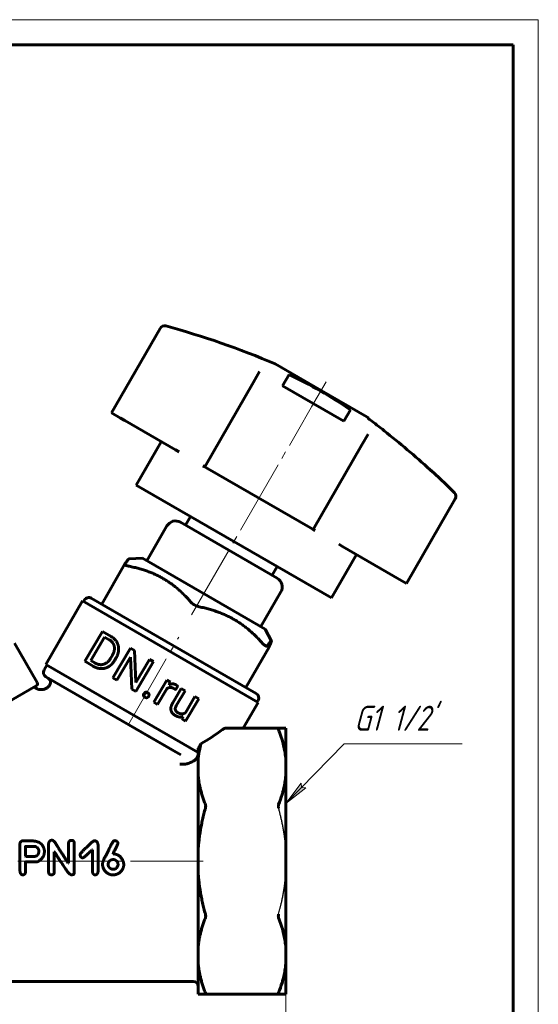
# Model space of a CAD drawing. Header units: millimetres. Extents: x 0 to 210, y 0 to 297.
# Tile 6 of 6: x 107 to 210, y 101 to 297. Entities that reach past the tile are written whole.
import ezdxf

# ---------------------------------------------------------------- set-up
doc = ezdxf.new("R2010")
doc.units = ezdxf.units.MM
for name, pattern in [('K5LT-1', [0]), ('K5LT_AXLED', [19.5, 15, -1.5, 1.5, -1.5]), ('K5LT_BASIC', [0]), ('K5LT_THIN', [0])]:
    doc.linetypes.add(name, pattern=pattern)
doc.layers.add('Системный слой', color=7, linetype='Continuous')
doc.layers.add('Системный слой (1)', color=251, linetype='Continuous', true_color=0x6c6c6c)
doc.styles.add('KDIMTEXTSTYLE', font='txt', dxfattribs={"width": 0.96, "oblique": 15, "height": 5})
doc.styles.add('KTEXTSTYLE', font='txt', dxfattribs={"width": 0.96, "height": 5})
doc.dimstyles.new('KDIMSTYLE (1.00)', dxfattribs={"dimtxt": 5, "dimasz": 1, "dimexe": 2, "dimexo": 0, "dimgap": 1, "dimtad": 1, "dimtxsty": 'KDIMTEXTSTYLE', "dimsah": 1, "dimcen": 0, "dimdle": 1, "dimadec": 0, "dimazin": 0, "dimtfac": 0.667, "dimtmove": 0, "dimatfit": 3, "dimfxl": 1, "dimtvp": 1, "dimtolj": 1, "dimtzin": 0, "dimarcsym": 0})

# ---------------------------------------------------------------- blocks, each defined once
blk = doc.blocks.new('U0')
at = {"layer": 'Системный слой (1)', "color": 143, "linetype": 'K5LT_BASIC', "lineweight": 60, "true_color": 0x33acca}
for p, q in [((149.27, 192.97), (129.78, 204.22)), ((168.76, 181.72), (149.27, 192.97))]:
    blk.add_line(p, q, dxfattribs=at)
blk = doc.blocks.new('U1')
at = {"layer": 'Системный слой (1)', "color": 143, "linetype": 'K5LT_BASIC', "lineweight": 60, "true_color": 0x33acca}
for p, q in [((188.65, 207.13), (190.22, 205.67)), ((190.22, 205.67), (191.76, 204.18)), ((191.76, 204.18), (193.28, 202.68))]:
    blk.add_line(p, q, dxfattribs=at)
blk.add_arc((79.7, 89.12), 160.62, 53.0996, 53.245, dxfattribs=at)
blk = doc.blocks.new('U9')
at = {"layer": 'Системный слой (1)', "color": 143, "linetype": 'K5LT_BASIC', "lineweight": 60, "true_color": 0x33acca}
for p, q in [((112.58, 164.41), (112.58, 164.42)), ((112.58, 164.42), (112.58, 164.42)), ((112.58, 164.42), (112.58, 164.42)), ((112.58, 164.42), (112.58, 164.42)), ((112.58, 164.42), (112.58, 164.42)), ((112.58, 164.4), (112.58, 164.41)), ((112.58, 164.41), (112.58, 164.41)), ((112.58, 164.41), (112.58, 164.41)), ((112.58, 164.41), (112.58, 164.41)), ((112.58, 164.41), (112.58, 164.41)), ((112.58, 164.41), (112.58, 164.41)), ((112.58, 164.41), (112.58, 164.41)), ((112.58, 164.41), (112.58, 164.41)), ((112.58, 164.41), (112.58, 164.41)), ((112.58, 164.41), (112.58, 164.41)), ((112.58, 164.39), (112.58, 164.4)), ((112.58, 164.4), (112.58, 164.4)), ((112.58, 164.4), (112.58, 164.4)), ((112.58, 164.4), (112.58, 164.4)), ((112.58, 164.4), (112.58, 164.4)), ((112.58, 164.4), (112.58, 164.4)), ((112.58, 164.39), (112.58, 164.39)), ((112.58, 164.39), (112.58, 164.39)), ((112.58, 164.39), (112.58, 164.39)), ((112.58, 164.39), (112.58, 164.39)), ((112.58, 164.39), (112.58, 164.39)), ((112.58, 164.39), (112.58, 164.39)), ((112.58, 164.39), (112.58, 164.39)), ((112.58, 164.39), (112.58, 164.39)), ((112.58, 164.39), (112.58, 164.39)), ((112.58, 164.39), (112.58, 164.39))]:
    blk.add_line(p, q, dxfattribs=at)
blk = doc.blocks.new('U11')
at = {"layer": 'Системный слой (1)', "color": 143, "linetype": 'K5LT_BASIC', "lineweight": 60, "true_color": 0x33acca}
for p, q in [((127.52, 188.48), (127.53, 188.49)), ((127.53, 188.4), (127.52, 188.48)), ((127.52, 188.48), (127.52, 188.48)), ((127.53, 188.5), (127.54, 188.51)), ((127.53, 188.49), (127.53, 188.5)), ((127.54, 188.51), (127.54, 188.52)), ((127.54, 188.52), (127.54, 188.52)), ((127.54, 188.52), (127.54, 188.52)), ((127.59, 188.33), (127.53, 188.4)), ((127.63, 188.3), (127.59, 188.33)), ((127.65, 188.28), (127.63, 188.3)), ((127.67, 188.27), (127.65, 188.28)), ((127.76, 188.23), (127.67, 188.27)), ((127.67, 188.27), (127.67, 188.27)), ((127.96, 188.15), (127.76, 188.23)), ((128.08, 188.11), (127.96, 188.15)), ((128.15, 188.1), (128.08, 188.11)), ((128.18, 188.09), (128.15, 188.1)), ((128.2, 188.08), (128.18, 188.09)), ((128.21, 188.08), (128.2, 188.08)), ((128.37, 188.05), (128.21, 188.08))]:
    blk.add_line(p, q, dxfattribs=at)
blk = doc.blocks.new('D1')
at = {"layer": 'Системный слой (1)'}
for points in [[(54.64, 83.91), (59.64, 84.57), (59.14, 83.91), (59.64, 83.25)], [(154.64, 83.25), (159.64, 83.91), (154.64, 84.57), (155.14, 83.91)]]:
    blk.add_hatch(color=7, dxfattribs=at).paths.add_polyline_path(points)
at = {"layer": 'Системный слой (1)', "color": 7, "linetype": 'K5LT_THIN', "lineweight": 18, "true_color": 0xffffff}
for p, q in [((54.64, 108.25), (54.64, 81.91)), ((159.64, 102.73), (159.64, 81.91)), ((54.64, 83.91), (59.64, 84.57)), ((59.64, 84.57), (59.14, 83.91)), ((155.14, 83.91), (154.64, 84.57)), ((154.64, 84.57), (159.64, 83.91)), ((59.64, 83.25), (54.64, 83.91)), ((54.64, 83.91), (159.64, 83.91)), ((59.14, 83.91), (59.64, 83.25)), ((159.64, 83.91), (154.64, 83.25)), ((154.64, 83.25), (155.14, 83.91))]:
    blk.add_line(p, q, dxfattribs=at)
blk.add_wipeout([(102.19, 84.91), (102.19, 92.29), (111.69, 92.29), (111.69, 84.91)]).dxf.layer = 'Системный слой (1)'
at = {"layer": 'Системный слой (1)', "color": 7, "insert": (102.19, 91.5), "char_height": 5, "attachment_point": 1, "style": 'KTEXTSTYLE'}
blk.add_mtext('\\fArial|b0|c204|p34;\\H5.0;\\W1.000;\\Q15;\\fGOST Type AU|b0|i0|c204|p34;\\Q15;\\W0.960;105', dxfattribs=at)
blk = doc.blocks.new('KDIMARROW_01')
at = {"layer": 'Системный слой'}
blk.add_hatch(color=0, dxfattribs=at).paths.add_polyline_path([(0, 0), (-5, 0.66), (-4.5, 0), (-5, -0.66)])
at = {"layer": 'Системный слой', "color": 0, "linetype": 'K5LT_THIN', "lineweight": 18}
for p, q in [((-4.5, 0), (-5, 0.66)), ((-5, 0.66), (0, 0)), ((0, 0), (-5, -0.66)), ((-5, -0.66), (-4.5, 0))]:
    blk.add_line(p, q, dxfattribs=at)
at = {"layer": 'Системный слой (1)', "color": 0, "linetype": 'K5LT_THIN', "lineweight": 18}
blk.add_line((112.48, 129.25), (111.48, 129.25), dxfattribs=at)
blk = doc.blocks.new('U12')
at = {"layer": 'Системный слой (1)'}
blk.add_hatch(color=7, dxfattribs=at).paths.add_polyline_path([(159.64, 140.73), (163.6, 143.86), (162.78, 143.96), (162.66, 144.78)])
at = {"layer": 'Системный слой (1)', "color": 7, "linetype": 'K5LT_THIN', "lineweight": 18, "true_color": 0xffffff}
for p, q in [((171.26, 152.66), (159.64, 140.73)), ((171.26, 152.66), (194.8, 152.66)), ((159.64, 140.73), (162.66, 144.78)), ((163.6, 143.86), (159.64, 140.73)), ((162.66, 144.78), (162.78, 143.96)), ((162.78, 143.96), (163.6, 143.86))]:
    blk.add_line(p, q, dxfattribs=at)
at = {"layer": 'Системный слой (1)', "color": 7, "insert": (173.26, 160.25), "char_height": 5, "attachment_point": 1, "style": 'KTEXTSTYLE'}
blk.add_mtext("\\fArial|b0|c204|p34;\\H5.0;\\W1.000;\\Q15;\\fGOST Type AU|b0|i0|c204|p34;\\Q15;\\W0.960;G1 1/2'", dxfattribs=at)
blk = doc.blocks.new('U13')
at = {"color": 7, "linetype": 'K5LT_THIN', "lineweight": 18, "true_color": 0xffffff}
for p, q in [((0, 297), (210, 297)), ((210, 297), (210, 0))]:
    blk.add_line(p, q, dxfattribs=at)
at = {"color": 143, "linetype": 'K5LT_BASIC', "lineweight": 60, "true_color": 0x33acca}
for p, q in [((20, 292), (205, 292)), ((205, 292), (205, 5))]:
    blk.add_line(p, q, dxfattribs=at)

msp = doc.modelspace()

# ---------------------------------------------------------------- linework, layer by layer
at = {"layer": 'Системный слой (1)', "color": 143, "linetype": 'K5LT_BASIC', "lineweight": 60, "true_color": 0x33acca}
for p, q in [((124.825, 218.631), (134.55, 235.475)), ((157.508, 228.372), (166.658, 223.089)), ((154.397, 226.851), (153.169, 224.725)), ((154.397, 226.851), (153.169, 224.725)), ((158.969, 224.033), (160.276, 226.295)), ((153.169, 224.725), (143.445, 207.881)), ((171.225, 216.957), (158.969, 224.033)), ((166.658, 223.089), (175.809, 217.806)), ((124.825, 218.631), (126.671, 217.566)), ((172.535, 219.226), (171.225, 216.957)), ((126.671, 217.566), (127.482, 217.097)), ((127.482, 217.097), (137.612, 211.249)), ((176.099, 217.499), (176.135, 217.561)), ((174.82, 212.225), (176.047, 214.351)), ((174.82, 212.225), (176.047, 214.351)), ((129.784, 204.221), (134.784, 212.881)), ((165.095, 195.381), (174.82, 212.225)), ((137.612, 211.249), (138.32, 210.84)), ((143.076, 208.094), (143.445, 207.881)), ((143.445, 207.881), (144.009, 207.556)), ((144.009, 207.556), (164.531, 195.707)), ((188.654, 207.128), (188.626, 207.08)), ((183.715, 184.631), (193.439, 201.475)), ((157.91, 185.673), (138.629, 196.805)), ((139.61, 196.239), (140.61, 197.971)), ((131.897, 189.145), (135.897, 196.073)), ((164.531, 195.707), (165.095, 195.381)), ((165.095, 195.381), (165.464, 195.168)), ((170.219, 192.423), (170.928, 192.014)), ((170.928, 192.014), (181.057, 186.166)), ((122.901, 180.482), (127.537, 188.511)), ((131.021, 189.651), (128.356, 189.524)), ((131.021, 189.651), (155.519, 175.507)), ((168.755, 181.721), (173.755, 190.381)), ((156.93, 186.239), (157.93, 187.971)), ((181.057, 186.166), (181.869, 185.697)), ((181.869, 185.697), (183.715, 184.631)), ((154.643, 176.013), (158.643, 182.941)), ((111.775, 168.468), (119.091, 181.141)), ((119.091, 181.141), (154.114, 160.921)), ((119.282, 181.031), (119.449, 181.32)), ((153.724, 162.686), (120.815, 181.686)), ((119.553, 169.097), (123.084, 175.05)), ((123.084, 175.05), (124.765, 174.053)), ((155.519, 175.507), (156.742, 173.135)), ((120.72, 169.274), (123.488, 173.942)), ((123.488, 173.942), (124.404, 173.399)), ((110.029, 164.892), (105.529, 172.686)), ((125.128, 165.791), (128.659, 171.744)), ((128.659, 171.744), (129.448, 171.276)), ((129.448, 171.276), (129.721, 164.885)), ((151.639, 163.891), (156.274, 171.92)), ((119.553, 169.097), (121.201, 168.12)), ((120.72, 169.274), (121.546, 168.784)), ((124.752, 169.819), (124.958, 170.167)), ((125.518, 169.34), (125.743, 169.72)), ((125.918, 165.322), (128.638, 169.91)), ((128.638, 169.91), (128.915, 163.545)), ((129.704, 163.077), (133.235, 169.03)), ((129.721, 164.885), (132.454, 169.493)), ((132.454, 169.493), (133.235, 169.03)), ((111.965, 168.358), (111.399, 167.377)), ((111.775, 168.468), (142.139, 150.937)), ((111.765, 166.011), (138.715, 150.452)), ((112.198, 165.761), (137.632, 151.078)), ((125.128, 165.791), (125.918, 165.322)), ((133.294, 160.948), (135.918, 165.372)), ((135.918, 165.372), (136.654, 164.935)), ((136.654, 164.935), (136.363, 164.417)), ((101.186, 159.209), (109.846, 164.209)), ((128.915, 163.545), (129.704, 163.077)), ((134.051, 160.499), (135.913, 163.639)), ((137.061, 160.802), (138.769, 163.681)), ((137.654, 163.425), (138.071, 164.128)), ((137.83, 160.375), (139.525, 163.232)), ((138.769, 163.681), (139.525, 163.232)), ((133.294, 160.948), (134.051, 160.499)), ((139.588, 158.846), (141.496, 162.063)), ((139.629, 157.191), (142.253, 161.615)), ((141.496, 162.063), (142.253, 161.615)), ((153.923, 161.031), (154.09, 161.32)), ((151.146, 155.78), (154.114, 160.921)), ((139.152, 158.065), (138.909, 157.617)), ((138.909, 157.617), (139.629, 157.191)), ((158.19, 155.78), (147.7, 155.78)), ((158.19, 155.78), (159.639, 155.78)), ((159.639, 155.78), (159.639, 149.547)), ((142.139, 149.547), (142.139, 151.78)), ((142.139, 146.475), (142.139, 149.547)), ((159.639, 149.547), (159.639, 146.475)), ((142.139, 131.427), (142.139, 146.475)), ((159.639, 146.475), (159.639, 131.427)), ((106.583, 127.539), (106.559, 132.688)), ((108.589, 133.306), (107.163, 133.306)), ((109.644, 132.213), (107.743, 132.213)), ((112.319, 127.031), (112.319, 132.778)), ((116.28, 128.842), (116.28, 132.75)), ((117.416, 126.874), (117.416, 132.778)), ((121.046, 131.509), (120.941, 131.509)), ((121.046, 127.216), (121.046, 131.509)), ((122.163, 127.164), (122.163, 132.55)), ((107.771, 130.178), (107.719, 130.23)), ((109.221, 130.178), (107.771, 130.178)), ((113.427, 127.031), (113.427, 131.138)), ((113.479, 131.138), (113.427, 131.138)), ((119.144, 129.945), (119.068, 129.945)), ((125.167, 130.696), (125.167, 130.72)), ((125.191, 130.696), (125.167, 130.696)), ((125.377, 129.574), (125.22, 129.574)), ((142.139, 127.082), (142.139, 131.427)), ((159.639, 131.427), (159.639, 127.082)), ((107.719, 127.197), (107.719, 129.094)), ((109.934, 129.094), (107.719, 129.094)), ((116.28, 128.842), (116.227, 128.842)), ((124.202, 128.509), (124.202, 128.661)), ((126.156, 128.457), (126.156, 128.609)), ((116.993, 126.565), (116.812, 126.565)), ((142.139, 112.034), (142.139, 127.082)), ((159.639, 127.082), (159.639, 112.034)), ((142.139, 108.962), (142.139, 112.034)), ((159.639, 112.034), (159.639, 108.962)), ((142.139, 102.729), (142.139, 108.962)), ((159.639, 108.962), (159.639, 102.729)), ((141.139, 105.255), (73.139, 105.255)), ((143.588, 102.729), (142.139, 102.729)), ((143.588, 102.729), (158.19, 102.729)), ((159.639, 102.729), (158.19, 102.729))]:
    msp.add_line(p, q, dxfattribs=at)
at = {"layer": 'Системный слой (1)', "color": 30, "linetype": 'K5LT_AXLED', "lineweight": 18, "true_color": 0xff8000}
for p, q in [((164.77, 219.818), (167.658, 224.821)), ((140.835, 178.362), (166.31, 222.486)), ((128.286, 156.626), (138.27, 173.918)), ((70.139, 129.255), (143.139, 129.255))]:
    msp.add_line(p, q, dxfattribs=at)
at = {"layer": 'Системный слой (1)', "color": 143, "linetype": 'K5LT_BASIC', "lineweight": 60, "true_color": 0x33acca}
for centre, radius, start, end in [((135.416, 234.975), 1, 75.00526, 150), ((94.117, 80.791), 160.619, 66.75497, 75.00526), ((192.573, 201.975), 1, 330, 44.99474), ((137.629, 195.073), 2, 60, 150), ((156.91, 183.941), 2, 330, 60), ((120.315, 180.82), 1, 60, 150), ((112.265, 166.877), 1, 150, 240), ((109.596, 164.642), 0.5, 300, 30), ((111.698, 164.895), 1, 331.37687, 60), ((153.224, 161.82), 1, 330, 60), ((141.139, 104.255), 1, 0, 90)]:
    msp.add_arc(centre, radius, start, end, dxfattribs=at)
msp.add_ellipse((134.141, 166.768), major_axis=(24.765, 14.298), ratio=0.5773503, start_param=4.7231801, end_param=4.9059708, dxfattribs=at)
for points, knots in [([(160.276, 226.295), (162.448, 225.241), (164.555, 224.129), (168.58, 221.805), (170.566, 220.557), (172.535, 219.226)], [-0.7024362, -0.7024362, -0.7024362, -0.7024362, 0, 0, 0.691763, 0.691763, 0.691763, 0.691763]), ([(176.099, 217.499), (176.098, 217.498), (176.1, 217.495), (176.111, 217.484), (176.12, 217.476), (176.145, 217.454), (176.16, 217.442), (176.19, 217.418), (176.204, 217.407), (176.227, 217.389), (176.236, 217.382), (176.246, 217.374), (176.248, 217.373), (176.251, 217.371), (176.252, 217.37), (176.254, 217.368), (176.255, 217.368), (176.257, 217.366), (176.258, 217.365), (176.26, 217.363), (176.262, 217.362), (176.27, 217.356), (176.276, 217.352), (176.299, 217.334), (176.317, 217.32), (176.335, 217.307)], [-0.085378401, -0.085378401, -0.085378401, -0.085378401, -0.077721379, -0.077721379, -0.068312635, -0.068312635, -0.059572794, -0.059572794, -0.053082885, -0.053082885, -0.049608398, -0.049608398, -0.048809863, -0.048809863, -0.048378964, -0.048378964, -0.048056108, -0.048056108, -0.047650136, -0.047650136, -0.046964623, -0.046964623, -0.044664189, -0.044664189, -0.037934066, -0.037934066, -0.037934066, -0.037934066]), ([(188.395, 207.28), (185.418, 210.016), (182.353, 212.623), (178.279, 215.832), (177.308, 216.578), (176.335, 217.307)], [89.4423482, 89.4423482, 89.4423482, 89.4423482, 90.5598065, 90.5598065, 90.9075225, 90.9075225, 90.9075225, 90.9075225]), ([(188.395, 207.28), (188.409, 207.268), (188.422, 207.256), (188.453, 207.228), (188.47, 207.212), (188.514, 207.173), (188.538, 207.151), (188.58, 207.115), (188.597, 207.101), (188.62, 207.083), (188.626, 207.079), (188.626, 207.08)], [-0.047725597, -0.047725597, -0.047725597, -0.047725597, -0.042303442, -0.042303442, -0.03501585, -0.03501585, -0.023205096, -0.023205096, -0.011447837, -0.011447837, 0, 0, 0, 0]), ([(142.371, 179.964), (142.315, 179.975), (142.259, 179.989), (141.94, 180.076), (141.666, 180.192), (141.177, 180.474), (140.942, 180.652), (140.713, 180.881), (140.675, 180.922), (140.639, 180.964)], [0.8632766, 0.8632766, 0.8632766, 0.8632766, 0.8813959, 0.8813959, 0.96603578, 0.96603578, 1.05067566, 1.05067566, 1.06879496, 1.06879496, 1.06879496, 1.06879496]), ([(155.912, 172.146), (155.901, 172.132), (155.889, 172.12), (155.812, 172.067), (155.708, 172.085), (155.452, 172.233), (155.291, 172.368), (155.082, 172.586), (155.045, 172.626), (155.007, 172.668)], [0.8632766, 0.8632766, 0.8632766, 0.8632766, 0.8813959, 0.8813959, 0.96603578, 0.96603578, 1.05067566, 1.05067566, 1.06879496, 1.06879496, 1.06879496, 1.06879496]), ([(112.573, 164.411), (112.569, 164.404), (112.565, 164.397), (112.549, 164.372), (112.538, 164.354), (112.503, 164.302), (112.479, 164.269), (112.405, 164.173), (112.353, 164.112), (112.236, 163.992), (112.171, 163.933), (112.033, 163.824), (111.96, 163.774), (111.81, 163.685), (111.733, 163.645), (111.574, 163.578), (111.493, 163.549), (111.325, 163.501), (111.239, 163.483), (111.063, 163.457), (110.974, 163.45), (110.797, 163.448), (110.71, 163.452), (110.539, 163.473), (110.455, 163.489), (110.292, 163.531), (110.212, 163.557), (110.05, 163.621), (109.968, 163.661), (109.808, 163.75), (109.731, 163.8), (109.597, 163.901), (109.542, 163.951), (109.485, 164)], [0.2050554, 0.2050554, 0.2050554, 0.2050554, 0.3239241, 0.3239241, 0.6289675, 0.6289675, 1.2201728, 1.2201728, 2.3648216, 2.3648216, 3.6253625, 3.6253625, 4.8857774, 4.8857774, 6.1241059, 6.1241059, 7.3547765, 7.3547765, 8.6243336, 8.6243336, 9.8995376, 9.8995376, 11.1540957, 11.1540957, 12.3652664, 12.3652664, 13.5683983, 13.5683983, 14.8691897, 14.8691897, 16.1900489, 16.1900489, 17.2624996, 17.2624996, 17.2624996, 17.2624996]), ([(147.7, 155.78), (147.68, 155.78), (147.628, 155.777), (147.552, 155.763), (147.456, 155.736), (147.34, 155.691), (147.184, 155.61), (147.067, 155.532), (147.006, 155.487)], [0, 0, 0, 0, 0.8625015, 2.265289, 3.1502656, 4.6639957, 6.7326978, 9, 9, 9, 9]), ([(158.19, 155.487), (158.171, 155.535), (158.144, 155.618), (158.131, 155.704), (158.14, 155.755), (158.162, 155.777), (158.181, 155.78), (158.19, 155.78)], [0, 0, 0, 0, 2.1094875, 4.000259, 5.5309665, 7.0446754, 8, 8, 8, 8]), ([(159.639, 149.547), (159.602, 149.975), (159.502, 150.796), (159.268, 152.033), (158.936, 153.346), (158.561, 154.506), (158.284, 155.246), (158.19, 155.487)], [0, 0, 0, 0, 1.7084993, 3.2765237, 4.9556524, 7.0022698, 8, 8, 8, 8]), ([(142.663, 152.625), (142.555, 152.195), (142.386, 151.425), (142.225, 150.401), (142.161, 149.803), (142.139, 149.547)], [0, 0, 0, 0, 2.5071501, 4.5071221, 6, 6, 6, 6]), ([(142.139, 150.507), (142.139, 150.427), (142.126, 150.343), (142.069, 150.141), (142.018, 150.027), (141.869, 149.779), (141.761, 149.644), (141.483, 149.374), (141.311, 149.254), (141.139, 149.173)], [-0.19448688, -0.19448688, -0.19448688, -0.19448688, -0.16361433, -0.16361433, -0.12206073, -0.12206073, -0.0675754, -0.0675754, -0.00000538, -0.00000538, -0.00000538, -0.00000538]), ([(140.36, 148.808), (140.324, 148.792), (140.282, 148.774), (140.219, 148.75), (140.17, 148.733), (140.107, 148.713), (140.024, 148.689), (139.954, 148.672), (139.849, 148.649), (139.769, 148.635), (139.654, 148.618), (139.577, 148.609), (139.496, 148.602), (139.407, 148.594), (139.316, 148.59), (139.201, 148.586), (139.099, 148.585), (138.951, 148.586), (138.822, 148.591), (138.668, 148.598), (138.578, 148.604), (138.511, 148.609)], [0, 0, 0, 0, 1.8491767, 2.1130403, 2.9434352, 4.0925735, 4.7495921, 6.2819796, 6.7075646, 8.566839, 9.0610342, 10.614682, 11.1701621, 11.7337935, 13.5615426, 14.2024066, 15.5361519, 16.9180237, 19.0465639, 19.7693312, 22, 22, 22, 22]), ([(158.19, 140.535), (158.451, 141.203), (158.767, 142.118), (159.127, 143.414), (159.359, 144.427), (159.537, 145.491), (159.613, 146.179), (159.639, 146.475)], [0, 0, 0, 0, 2.7342902, 3.7323041, 5.256591, 6.8212581, 8, 8, 8, 8]), ([(143.588, 140.535), (143.624, 140.443), (143.643, 140.329), (143.643, 140.091), (143.624, 139.958), (143.588, 139.828)], [0.46720289, 0.46720289, 0.46720289, 0.46720289, 0.505865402, 0.505865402, 0.544527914, 0.544527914, 0.544527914, 0.544527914]), ([(158.19, 139.828), (158.171, 139.894), (158.147, 140.008), (158.135, 140.148), (158.134, 140.245), (158.14, 140.338), (158.157, 140.437), (158.178, 140.504), (158.19, 140.535)], [0, 0, 0, 0, 2.3469106, 3.9240502, 4.9299852, 5.9203312, 7.4602148, 9, 9, 9, 9]), ([(143.588, 118.681), (143.624, 118.551), (143.643, 118.418), (143.643, 118.18), (143.624, 118.066), (143.588, 117.974)], [0.46720289, 0.46720289, 0.46720289, 0.46720289, 0.505865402, 0.505865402, 0.544527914, 0.544527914, 0.544527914, 0.544527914]), ([(158.19, 117.974), (158.173, 118.016), (158.149, 118.103), (158.135, 118.229), (158.134, 118.333), (158.141, 118.442), (158.159, 118.559), (158.18, 118.647), (158.19, 118.681)], [0, 0, 0, 0, 2.0892696, 3.9240502, 4.9299852, 5.9203312, 7.7916595, 9, 9, 9, 9]), ([(159.639, 112.034), (159.602, 112.462), (159.502, 113.283), (159.268, 114.52), (158.936, 115.833), (158.561, 116.993), (158.284, 117.733), (158.19, 117.974)], [0, 0, 0, 0, 1.7084993, 3.2765237, 4.9556524, 7.0022698, 8, 8, 8, 8]), ([(158.19, 103.022), (158.451, 103.689), (158.767, 104.604), (159.127, 105.901), (159.359, 106.914), (159.537, 107.978), (159.613, 108.666), (159.639, 108.962)], [0, 0, 0, 0, 2.7342902, 3.7323041, 5.256591, 6.8212581, 8, 8, 8, 8]), ([(143.588, 103.022), (143.624, 102.93), (143.643, 102.854), (143.643, 102.755), (143.624, 102.729), (143.588, 102.729)], [0.46720289, 0.46720289, 0.46720289, 0.46720289, 0.505865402, 0.505865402, 0.544527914, 0.544527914, 0.544527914, 0.544527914]), ([(158.19, 102.729), (158.173, 102.729), (158.154, 102.737), (158.138, 102.766), (158.133, 102.803), (158.139, 102.864), (158.159, 102.938), (158.18, 102.997), (158.19, 103.022)], [0, 0, 0, 0, 2.0892696, 3.1542413, 4.5001553, 5.9203312, 7.7916595, 9, 9, 9, 9])]:
    msp.add_open_spline(points, degree=3, knots=knots, dxfattribs=at)
for points, weights in [([(127.545, 188.524), (128.242, 189.518), (128.356, 189.524)], [1.42523797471, 1.50691174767, 1.51130280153]), ([(140.639, 180.964), (135.712, 186.594), (128.372, 188.046)], [1.72866350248, 1.93804384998, 1.72866350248]), ([(155.007, 172.668), (149.895, 178.406), (142.371, 179.964)], [1.73808638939, 1.94860806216, 1.73808638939]), ([(156.742, 173.135), (156.684, 173.247), (155.912, 172.146)], [1.51130283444, 1.51619253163, 1.42523797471]), ([(156.281, 171.933), (156.794, 173.035), (156.742, 173.135)], [1.42523797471, 1.50691205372, 1.51130283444]), ([(142.139, 146.475), (142.386, 143.609), (143.588, 140.535)], [1, 1.03310338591, 1.04255446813]), ([(143.588, 139.828), (142.386, 135.479), (142.139, 131.427)], [1.04255446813, 1.03310338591, 1]), ([(142.139, 127.082), (142.386, 123.03), (143.588, 118.681)], [1, 1.03310338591, 1.04255446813]), ([(143.588, 117.974), (142.386, 114.9), (142.139, 112.034)], [1.04255446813, 1.03310338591, 1]), ([(142.139, 108.962), (142.386, 106.096), (143.588, 103.022)], [1, 1.03310338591, 1.04255446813])]:
    msp.add_rational_spline(points, weights, degree=2, dxfattribs=at)
for points, degree in [([(125.417, 172.026), (125.274, 172.871), (124.404, 173.399)], 2), ([(125.935, 172.895), (125.542, 173.593), (124.765, 174.053)], 2), ([(126.277, 171.371), (126.328, 172.198), (125.935, 172.895)], 2), ([(124.958, 170.167), (125.56, 171.181), (125.417, 172.026)], 2), ([(125.743, 169.72), (126.227, 170.544), (126.277, 171.371)], 2), ([(156.274, 171.92), (156.277, 171.924), (156.279, 171.928), (156.281, 171.933)], 3), ([(123.293, 168.511), (124.133, 168.776), (124.752, 169.819)], 2), ([(124.317, 168.057), (125.018, 168.498), (125.518, 169.34)], 2), ([(121.201, 168.12), (122.008, 167.652), (122.812, 167.634)], 2), ([(121.546, 168.784), (122.453, 168.246), (123.293, 168.511)], 2), ([(122.812, 167.634), (123.616, 167.616), (124.317, 168.057)], 2), ([(131.625, 162.915), (131.431, 162.853), (131.315, 162.657)], 2), ([(132.052, 162.838), (131.819, 162.976), (131.625, 162.915)], 2), ([(135.913, 163.639), (136.555, 164.115), (137.299, 163.674)], 2), ([(137.77, 164.384), (137.087, 164.789), (136.363, 164.417)], 2), ([(137.299, 163.674), (137.499, 163.555), (137.654, 163.425)], 2), ([(138.071, 164.128), (137.991, 164.253), (137.77, 164.384)], 2), ([(131.315, 162.657), (131.203, 162.469), (131.245, 162.273)], 2), ([(131.245, 162.273), (131.286, 162.077), (131.519, 161.939)], 2), ([(131.519, 161.939), (131.752, 161.801), (131.948, 161.856)], 2), ([(131.948, 161.856), (132.144, 161.911), (132.255, 162.099)], 2), ([(132.329, 162.498), (132.286, 162.7), (132.052, 162.838)], 2), ([(132.255, 162.099), (132.372, 162.295), (132.329, 162.498)], 2), ([(137.061, 160.802), (136.588, 159.994), (136.714, 159.364)], 2), ([(136.714, 159.364), (136.841, 158.734), (137.548, 158.314)], 2), ([(138.052, 158.884), (137.234, 159.369), (137.83, 160.375)], 2), ([(137.548, 158.314), (138.403, 157.807), (139.152, 158.065)], 2), ([(139.588, 158.846), (138.919, 158.37), (138.052, 158.884)], 2), ([(142.663, 152.625), (142.488, 152.344), (142.313, 152.062), (142.139, 151.78)], 3), ([(141.139, 149.173), (140.882, 149.052), (140.622, 148.93), (140.36, 148.808)], 3), ([(107.163, 133.306), (106.692, 133.306), (106.559, 132.688)], 2), ([(107.743, 132.213), (107.69, 132.203), (107.69, 132.156)], 2), ([(107.69, 132.156), (107.719, 130.572), (107.719, 130.23)], 2), ([(110.945, 132.579), (110.367, 133.32), (108.589, 133.306)], 2), ([(110.357, 131.262), (110.357, 131.894), (109.644, 132.213)], 2), ([(111.465, 131.129), (111.522, 131.837), (110.945, 132.579)], 2), ([(112.952, 133.434), (112.433, 133.434), (112.319, 132.778)], 2), ([(113.879, 132.484), (113.427, 133.434), (112.952, 133.434)], 2), ([(116.227, 128.842), (114.953, 130.858), (113.879, 132.484)], 2), ([(116.912, 133.411), (116.28, 133.411), (116.28, 132.75)], 2), ([(117.416, 132.778), (117.416, 133.411), (116.912, 133.411)], 2), ([(120.162, 132.265), (118.574, 130.886), (118.574, 130.492)], 2), ([(119.144, 129.945), (119.387, 129.95), (120.941, 131.509)], 2), ([(121.464, 133.33), (121.146, 133.33), (120.162, 132.265)], 2), ([(122.163, 132.55), (122.03, 133.33), (121.464, 133.33)], 2), ([(125.324, 133.301), (125.11, 133.301), (123.917, 130.72)], 2), ([(125.557, 133.354), (125.491, 133.354), (125.324, 133.301)], 2), ([(125.324, 131.114), (126.132, 132.645), (126.132, 132.807)], 2), ([(126.132, 132.807), (126.132, 133.249), (125.557, 133.354)], 2), ([(109.221, 130.178), (110.357, 130.178), (110.357, 131.262)], 2), ([(109.934, 129.094), (111.465, 129.759), (111.465, 131.129)], 2), ([(113.479, 131.138), (114.121, 130.054), (115.671, 127.763)], 2), ([(118.574, 130.492), (118.702, 129.945), (119.068, 129.945)], 2), ([(123.917, 130.72), (123.056, 129.279), (123.056, 128.561)], 2), ([(125.22, 129.574), (124.492, 129.574), (124.255, 128.951)], 2), ([(125.167, 130.72), (125.167, 130.782), (125.324, 131.114)], 2), ([(127.174, 129.26), (126.56, 130.696), (125.191, 130.696)], 2), ([(126.156, 128.609), (126.156, 129.327), (125.377, 129.574)], 2), ([(115.671, 127.763), (116.441, 126.565), (116.812, 126.565)], 2), ([(123.056, 128.561), (123.056, 128.438), (123.185, 127.905)], 2), ([(123.185, 127.905), (123.874, 126.527), (125.167, 126.527)], 2), ([(124.255, 128.951), (124.202, 128.847), (124.202, 128.661)], 2), ([(124.202, 128.509), (124.202, 128.034), (124.83, 127.701)], 2), ([(124.83, 127.701), (125.11, 127.649), (125.191, 127.649)], 2), ([(125.191, 127.649), (125.918, 127.649), (126.156, 128.457)], 2), ([(126.418, 126.916), (127.302, 127.606), (127.302, 128.637)], 2), ([(127.302, 128.637), (127.25, 129.046), (127.174, 129.26)], 2), ([(106.583, 127.539), (106.583, 126.536), (107.163, 126.536)], 2), ([(107.163, 126.536), (107.657, 126.536), (107.719, 127.197)], 2), ([(112.319, 127.031), (112.319, 126.546), (112.847, 126.546)], 2), ([(112.847, 126.546), (113.427, 126.546), (113.427, 127.031)], 2), ([(116.993, 126.565), (117.416, 126.565), (117.416, 126.874)], 2), ([(121.046, 127.216), (121.132, 126.512), (121.593, 126.536)], 2), ([(121.593, 126.536), (122.106, 126.536), (122.163, 127.164)], 2), ([(125.167, 126.527), (125.833, 126.527), (126.418, 126.916)], 2)]:
    msp.add_open_spline(points, degree=degree, dxfattribs=at)
at = {"layer": 'Системный слой (1)', "color": 7, "linetype": 'K5LT-1'}
for points, knots in [([(159.639, 131.427), (159.632, 131.544), (159.617, 131.774), (159.583, 132.216), (159.545, 132.644), (159.502, 133.065), (159.468, 133.378), (159.431, 133.69), (159.388, 134.027), (159.338, 134.393), (159.26, 134.92), (159.173, 135.453), (159.078, 135.986), (159.003, 136.386), (158.923, 136.784), (158.822, 137.271), (158.717, 137.74), (158.613, 138.186), (158.533, 138.517), (158.45, 138.849), (158.365, 139.177), (158.278, 139.504), (158.219, 139.72), (158.19, 139.828)], [0, 0, 0, 0, 0.1134355, 0.226871, 0.453742, 0.5671775, 0.6806131, 0.7940486, 0.9074841, 1.0492785, 1.1910728, 1.4746616, 1.616456, 1.7582504, 1.9000448, 2.0418392, 2.2813794, 2.4011495, 2.5209196, 2.6406897, 2.7604598, 2.8802299, 3, 3, 3, 3]), ([(158.19, 118.681), (158.237, 118.854), (158.331, 119.201), (158.445, 119.639), (158.533, 119.993), (158.597, 120.258), (158.661, 120.525), (158.762, 120.964), (158.894, 121.573), (159.049, 122.358), (159.189, 123.146), (159.313, 123.929), (159.417, 124.693), (159.506, 125.461), (159.581, 126.242), (159.621, 126.794), (159.639, 127.082)], [0, 0, 0, 0, 0.1916397, 0.3832795, 0.4790993, 0.5749192, 0.6707391, 0.7665589, 1.0457391, 1.3249192, 1.6040993, 1.8832795, 2.1624596, 2.4416397, 2.7208199, 3, 3, 3, 3])]:
    msp.add_open_spline(points, degree=3, knots=knots, dxfattribs=at)

# ---------------------------------------------------------------- block references
at = {"layer": 'Системный слой (1)'}
for name in ['U1', 'U0', 'U11', 'U9', 'U12']:
    msp.add_blockref(name, (0, 0), dxfattribs=at)

# ---------------------------------------------------------------- next in the draw order: dimensions: what is measured, and where the dimension line sits
at = {"layer": 'Системный слой (1)', "color": 7}
dim = msp.add_linear_dim(base=(54.639, 83.909), p1=(159.639, 102.729), p2=(54.639, 108.255), dimstyle='KDIMSTYLE (1.00)', override={"dimexo": 0, "dimpost": '\\fGOST Type AU|b0|c204|p34;\\H5.0;\\W0.960;\\Q15;<>', "dimblk1": 'KDIMARROW_01', "dimblk2": 'KDIMARROW_01', "dimse1": 0, "dimse2": 0, "dimclrt": 7, "dimtol": 1, "dimtp": 0, "dimtm": 0, "dimtdec": 5, "dimtolj": 1}, dxfattribs=at)
dim.commit()
dim.dimension.update_dxf_attribs({"geometry": 'D1', "text_midpoint": (107.139, 83.909), "dimtype": 160})

# ---------------------------------------------------------------- next in the draw order: block references
msp.add_blockref('U13', (0, 0))

doc.saveas('drawing.dxf')
